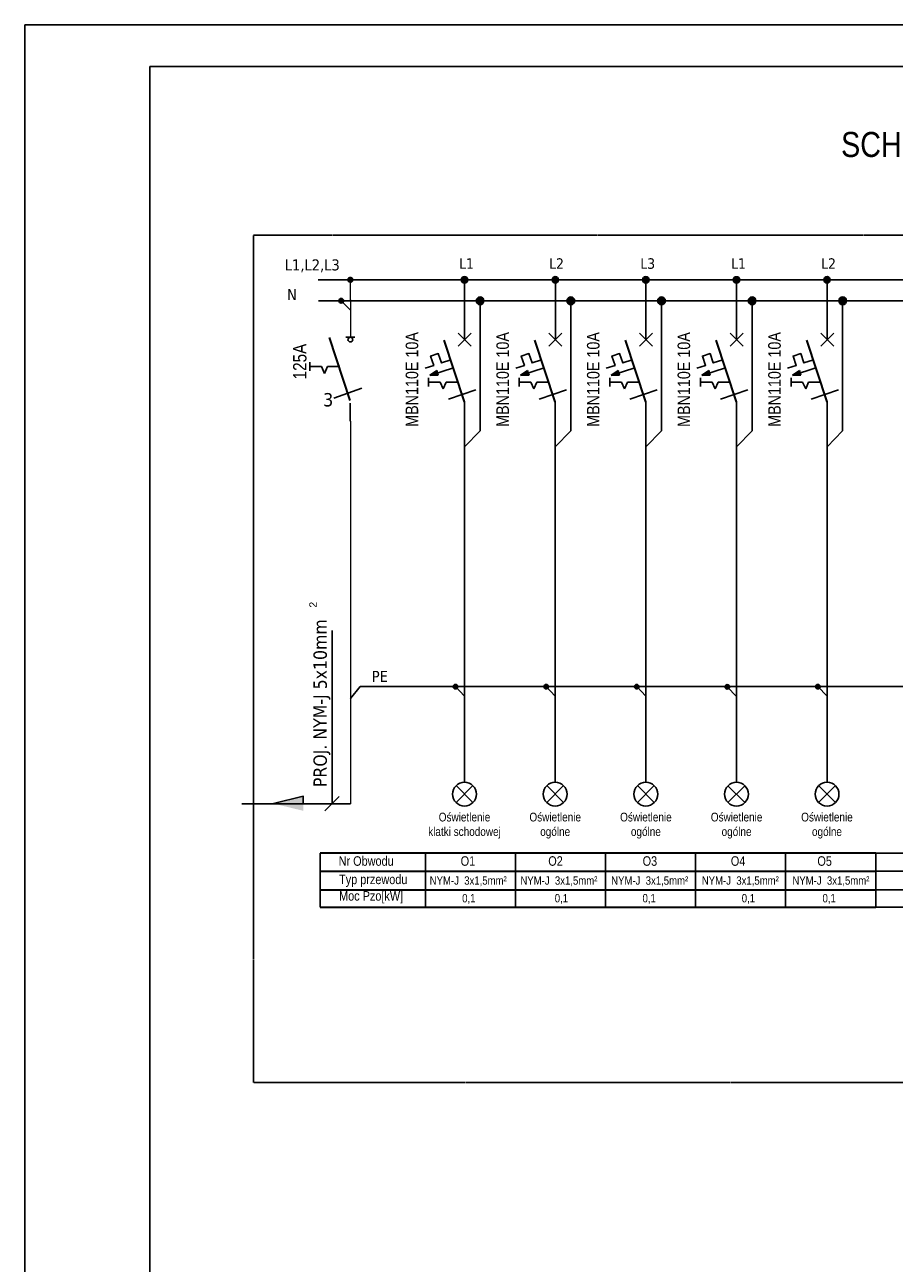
# Model space of a CAD drawing. Header units: millimetres. Extents: x 304 to 148940, y -18 to 215742.
# Tile 17 of 33: x 57120 to 67540, y 126296 to 141146. Entities that reach past the tile are written whole.
import ezdxf

# ---------------------------------------------------------------- set-up
doc = ezdxf.new("R2010")
doc.units = ezdxf.units.MM
doc.linetypes.add('1', pattern=[8, 4, -4])
doc.layers.add('CP_LINENORM', color=251, linetype='Continuous', lineweight=25)
doc.layers.add('LINIE-ELEKTR.', color=1, linetype='Continuous')
doc.styles.add('Proxy_27B6', font='ARIALN.TTF', dxfattribs={"height": 3})
doc.styles.add('Proxy_27BA', font='ARIALN.TTF', dxfattribs={"height": 3})
doc.styles.add('Proxy_27BC', font='ARIALN.TTF', dxfattribs={"height": 3})
doc.styles.get("Standard").update_dxf_attribs({"font": 'ARIALN.TTF'})
doc.styles.add('Style-Tahoma', font='ARIALN.TTF')
doc.styles.add('tahoma', font='ARIALN.TTF')

# ---------------------------------------------------------------- blocks, each defined once
blk = doc.blocks.new('OŚWIETLENIE')
for points in [[(9.5, -22.9), (-9.5, -3.9)], [(-9.5, -22.9), (9.5, -3.9)]]:
    blk.add_lwpolyline(points)
blk.add_circle((0, -13.4), 13.4)
blk = doc.blocks.new('WYŁĄCZNIK INSTALACYJNY 1F')
blk.add_hatch(color=256).paths.add_polyline_path([(-26.5, -62.8), (-33.1, -67.3), (-25.1, -67.3), (-25.8, -65)])
for points in [[(0, -33.3), (0, 0)], [(6.2, -39.6), (-6.2, -27.1)], [(6.2, -27.1), (-6.2, -39.6)], [(-37.8, -60.6), (-29.5, -57.8), (-32.5, -48.9), (-25.2, -46.5), (-22.2, -55.4), (-13.2, -52.4)], [(-34.4, -69.8), (-34.4, -77.9)], [(-10.7, -60.3), (-33.2, -67.4)], [(-26.5, -62.8), (-33.1, -67.3)], [(-25.1, -67.3), (-33.1, -67.3)], [(-25.8, -65), (-26.5, -62.8)], [(-25.1, -67.3), (-25.8, -65)], [(-34.4, -73.9), (-23.4, -73.9)], [(-23.4, -73.9), (-20.5, -80.3)], [(-17.7, -73.9), (-20.5, -80.3)], [(-17.7, -73.9), (-6.3, -73.9)], [(-15.4, -90.2), (10.7, -81)], [(-15.3, -90.2), (10.7, -81)], [(-0.1, -92.6), (-0.1, -112.7)]]:
    blk.add_lwpolyline(points)
at = {"lineweight": 30}
blk.add_lwpolyline([(-0.1, -92.6), (-19.5, -33.7)], dxfattribs=at)

msp = doc.modelspace()

# ---------------------------------------------------------------- hatches: boundary and pattern name
h = msp.add_hatch(color=256)
edge = h.paths.add_edge_path()
edge.add_arc((61022, 138088), 38.3, 0, 360)
h = msp.add_hatch(color=256)
edge = h.paths.add_edge_path()
edge.add_arc((62390, 138088), 38.3, 0, 360)
h = msp.add_hatch(color=256)
edge = h.paths.add_edge_path()
edge.add_arc((63478, 138088), 38.3, 0, 360)
h = msp.add_hatch(color=256)
edge = h.paths.add_edge_path()
edge.add_arc((64564, 138088), 38.3, 0, 360)
h = msp.add_hatch(color=256)
edge = h.paths.add_edge_path()
edge.add_arc((65650, 138087), 38.3, 0, 360)
h = msp.add_hatch(color=256)
edge = h.paths.add_edge_path()
edge.add_arc((66735, 138088), 38.3, 0, 360)
h = msp.add_hatch(color=5)
edge = h.paths.add_edge_path()
edge.add_arc((60913, 137837), 27.4, 0, 360)
h = msp.add_hatch(color=5)
edge = h.paths.add_edge_path()
edge.add_arc((60913, 137837), 27.4, 0, 360)
h = msp.add_hatch(color=5)
edge = h.paths.add_edge_path()
edge.add_arc((62577, 137836), 46.2, 0, 360)
h = msp.add_hatch(color=5)
edge = h.paths.add_edge_path()
edge.add_arc((63665, 137836), 46.2, 0, 360)
h = msp.add_hatch(color=5)
edge = h.paths.add_edge_path()
edge.add_arc((64751, 137836), 46.2, 0, 360)
h = msp.add_hatch(color=5)
edge = h.paths.add_edge_path()
edge.add_arc((65837, 137836), 46.2, 0, 360)
h = msp.add_hatch(color=5)
edge = h.paths.add_edge_path()
edge.add_arc((66922, 137836), 46.2, 0, 360)
h = msp.add_hatch(color=3)
edge = h.paths.add_edge_path()
edge.add_arc((62281, 133210), 27.4, 0, 360)
h = msp.add_hatch(color=3)
edge = h.paths.add_edge_path()
edge.add_arc((62281, 133210), 27.4, 0, 360)
h = msp.add_hatch(color=3)
edge = h.paths.add_edge_path()
edge.add_arc((63369, 133210), 27.4, 0, 360)
h = msp.add_hatch(color=3)
edge = h.paths.add_edge_path()
edge.add_arc((63369, 133210), 27.4, 0, 360)
h = msp.add_hatch(color=3)
edge = h.paths.add_edge_path()
edge.add_arc((64454, 133210), 27.4, 0, 360)
h = msp.add_hatch(color=3)
edge = h.paths.add_edge_path()
edge.add_arc((64454, 133210), 27.4, 0, 360)
h = msp.add_hatch(color=3)
edge = h.paths.add_edge_path()
edge.add_arc((65540, 133208), 27.4, 0, 360)
h = msp.add_hatch(color=3)
edge = h.paths.add_edge_path()
edge.add_arc((65540, 133208), 27.4, 0, 360)
h = msp.add_hatch(color=3)
edge = h.paths.add_edge_path()
edge.add_arc((66626, 133210), 27.4, 0, 360)
h = msp.add_hatch(color=3)
edge = h.paths.add_edge_path()
edge.add_arc((66626, 133210), 27.4, 0, 360)
msp.add_hatch(color=256).paths.add_polyline_path([(60099, 131808), (60457, 131895), (60457, 131808), (60457, 131721)])

# ---------------------------------------------------------------- linework, layer by layer
for p, q in [((60638, 138088, 108468), (104852, 138088, 108468)), ((62392, 137789, 108468), (62392, 138089, 108468)), ((63479, 137789, 108468), (63479, 138089, 108468)), ((64565, 137789, 108468), (64565, 138088, 108468)), ((65651, 137789, 108468), (65651, 138088, 108468)), ((66737, 137789, 108468), (66737, 138089, 108468))]:
    msp.add_line(p, q)
at = {"color": 5}
for p, q in [((60642, 137837, 108472), (104852, 137837, 108472)), ((62577, 136279, 108691), (62576, 137839, 108257)), ((63664, 136279, 108697), (63664, 137838, 108263)), ((64750, 136279, 108697), (64750, 137838, 108263)), ((65836, 136279, 108697), (65836, 137838, 108263)), ((66922, 136279, 108697), (66922, 137839, 108263)), ((62390, 136087, 108458), (62577, 136279, 108691)), ((63478, 136087, 108465), (63664, 136279, 108697)), ((64564, 136086, 108465), (64750, 136279, 108697)), ((65650, 136086, 108465), (65836, 136279, 108697)), ((66735, 136087, 108465), (66922, 136279, 108697))]:
    msp.add_line(p, q, dxfattribs=at)
at = {"color": 3}
msp.add_line((61139, 133210, 108341), (104612, 133210, 108341), dxfattribs=at)
at = {"color": 1}
msp.add_line((61022, 131806, 108468), (59720, 131806, 108466), dxfattribs=at)
at = {"lineweight": 30}
for p, q in [((61923, 131215, 108419), (60660, 131215, 108419)), ((63002, 131215, 108419), (61923, 131215, 108419)), ((64081, 131215, 108419), (63002, 131215, 108419)), ((65160, 131215, 108419), (64081, 131215, 108419)), ((66239, 131215, 108419), (65160, 131215, 108419)), ((67318, 131215, 108419), (66239, 131215, 108419)), ((60660, 130997, 108428), (61922, 130997, 108439)), ((61922, 130997, 108428), (63002, 130997, 108436)), ((63001, 130997, 108428), (64081, 130997, 108436)), ((64080, 130997, 108428), (65160, 130997, 108436)), ((65159, 130997, 108428), (66239, 130997, 108436)), ((66238, 130997, 108428), (67318, 130997, 108436)), ((60660, 130775, 108428), (61922, 130775, 108439)), ((61922, 130775, 108428), (63002, 130775, 108437)), ((63001, 130775, 108428), (64081, 130775, 108437)), ((64080, 130775, 108428), (65160, 130775, 108437)), ((65159, 130775, 108428), (66239, 130775, 108437)), ((66238, 130775, 108428), (67318, 130775, 108437)), ((60660, 130567, 108419), (61923, 130567, 108441)), ((61923, 130567, 108419), (63002, 130567, 108419)), ((63002, 130567, 108419), (64081, 130567, 108419)), ((64081, 130567, 108419), (65160, 130567, 108419)), ((65160, 130567, 108419), (66239, 130567, 108419)), ((66239, 130567, 108419), (67318, 130567, 108419))]:
    msp.add_line(p, q, dxfattribs=at)
at = {"linetype": '1', "elevation": 64042}
msp.add_lwpolyline([(59862, 138624), (105212, 138624), (105212, 128464), (59862, 128464)], close=True, dxfattribs=at)
at = {"color": 1, "lineweight": 15, "elevation": 108466}
for points in [[(61022, 137847), (61022, 138091)], [(61022, 137847), (61022, 137400)], [(61022, 136393), (61022, 131806)]]:
    msp.add_lwpolyline(points, dxfattribs=at)
at = {"color": 5, "lineweight": 15, "elevation": 108472}
msp.add_lwpolyline([(61022, 137837), (60913, 137837), (61022, 137722)], dxfattribs=at)
at = {"lineweight": 30, "elevation": 108466}
msp.add_lwpolyline([(61020, 136639), (60772, 137395)], dxfattribs=at)
for points, elevation in [([(61022, 137399), (60967, 137399)], 108466), ([(61077, 137399), (61022, 137399)], 108466), ([(60535, 137101), (60535, 136996)], 108466), ([(60535, 137048), (60676, 137048)], 108466), ([(60676, 137048), (60713, 136965)], 108466), ([(60749, 137048), (60713, 136965)], 108466), ([(60749, 137048), (60896, 137048)], 108466), ([(60824, 136669), (61159, 136787)], 108466), ([(60825, 136669), (61160, 136787)], 108466), ([(61020, 136391), (61020, 136609)], 108466), ([(60803, 133883), (60803, 131808)], 108470), ([(60099, 131808), (60457, 131895), (60457, 131808)], 108470), ([(60718, 131722), (60889, 131894)], 108470), ([(60660, 131215), (60660, 130567)], 108419), ([(61923, 131215), (61923, 130567)], 108419), ([(63002, 131215), (63002, 130567)], 108419), ([(64081, 131215), (64081, 130567)], 108419), ([(65160, 131215), (65160, 130567)], 108419), ([(66239, 131215), (66239, 130567)], 108419), ([(67318, 131215), (67318, 130567)], 108419), ([(67318, 131215), (67318, 130567)], 108419), ([(67318, 131215), (67318, 130567)], 108419)]:
    msp.add_lwpolyline(points, dxfattribs=dict(elevation=elevation))
at = {"color": 3, "elevation": 108341}
msp.add_lwpolyline([(61139, 133210), (61022, 133067)], dxfattribs=at)
at = {"color": 3, "lineweight": 15}
for points, elevation in [([(62390, 133210), (62281, 133210), (62390, 133095)], 108430), ([(63478, 133210), (63369, 133210), (63478, 133095)], 108413), ([(64564, 133210), (64454, 133210), (64564, 133095)], 108413), ([(65650, 133208), (65540, 133208), (65650, 133093)], 108413), ([(66735, 133210), (66626, 133210), (66735, 133095)], 108413)]:
    msp.add_lwpolyline(points, dxfattribs=dict(at, elevation=elevation))
at = {"extrusion": (0, 0.002649, 0.999996)}
for points, elevation in [([(67318, 130927), (69189, 130927)], 108766), ([(67318, 130709), (69189, 130709)], 108764), ([(67318, 130709), (69189, 130709)], 108764), ([(67318, 130487), (69189, 130487)], 108764), ([(67318, 130279), (69189, 130279)], 108764)]:
    msp.add_lwpolyline(points, dxfattribs=dict(at, elevation=elevation))
for centre, radius in [((62390, 138088, 108468), 38.3), ((62390, 138088, 108468), 38.3), ((63478, 138088, 108464), 38.3), ((63478, 138088, 108464), 38.3), ((64564, 138088, 108464), 38.3), ((64564, 138088, 108464), 38.3), ((65650, 138087, 108464), 38.3), ((65650, 138087, 108464), 38.3), ((66735, 138088, 108464), 38.3), ((66735, 138088, 108464), 38.3), ((61022, 137371, 108466), 28.5)]:
    msp.add_circle(centre, radius)
at = {"color": 5}
for centre, radius in [((60913, 137837, 108472), 27.4), ((60913, 137837, 108469), 27.4), ((62577, 137836, 108472), 46.2), ((63665, 137836, 108468), 46.2), ((64751, 137836, 108468), 46.2), ((65837, 137836, 108468), 46.2), ((66922, 137836, 108468), 46.2)]:
    msp.add_circle(centre, radius, dxfattribs=at)
at = {"color": 3}
for centre in [(62281, 133210, 108427), (62281, 133210, 108430), (63369, 133210, 108410), (63369, 133210, 108413), (64454, 133210, 108410), (64454, 133210, 108413), (65540, 133208, 108410), (65540, 133208, 108413), (66626, 133210, 108410), (66626, 133210, 108413)]:
    msp.add_circle(centre, 27.4, dxfattribs=at)
at = {"layer": 'CP_LINENORM', "linetype": 'Continuous'}
for q in [(57120, 111446, 108468), (106987, 141146, 108468)]:
    msp.add_line((57120, 141146, 108468), q, dxfattribs=at)
at = {"layer": 'CP_LINENORM'}
for p, q in [((58620, 140646, 108468), (58620, 111946, 108468)), ((106487, 140646, 108468), (58620, 140646, 108468))]:
    msp.add_line(p, q, dxfattribs=at)
at = {"layer": 'LINIE-ELEKTR.'}
for p, q in [((62390, 136372, 108468), (62390, 132064, 108416)), ((63478, 136372, 108468), (63478, 132064, 108416)), ((64564, 136372, 108468), (64564, 132064, 108416)), ((65650, 136372, 108468), (65650, 132063, 108416)), ((66735, 136372, 108468), (66736, 132064, 108416))]:
    msp.add_line(p, q, dxfattribs=at)

# ---------------------------------------------------------------- block references
at = {"xscale": 12.57396522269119, "yscale": 12.57396522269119, "zscale": 12.57396522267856}
for p in [(62392, 137789, 108468), (63479, 137789, 108468), (64565, 137789, 108468), (65651, 137789, 108468), (66737, 137789, 108468)]:
    msp.add_blockref('WYŁĄCZNIK INSTALACYJNY 1F', p, dxfattribs=at)
at = {"lineweight": 15, "xscale": 10.65452955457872, "yscale": 10.65452955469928, "zscale": 10.65452955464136}
for p in [(62390, 132064, 108398), (63477, 132064, 108398), (64563, 132064, 108398), (65649, 132063, 108398), (66735, 132064, 108398)]:
    msp.add_blockref('OŚWIETLENIE', p, dxfattribs=at)

# ---------------------------------------------------------------- texts
for s, style, p in [('Nr Obwodu', 'Proxy_27BC', (60882, 131062, 108415)), ('O1', 'Proxy_27B6', (62344, 131062, 108415)), ('O2', 'Proxy_27B6', (63394, 131062, 108415)), ('O3', 'Proxy_27B6', (64525, 131062, 108415)), ('O4', 'Proxy_27B6', (65582, 131062, 108416)), ('O5', 'Proxy_27B6', (66619, 131062, 108417)), ('Typ przewodu', 'Proxy_27BA', (60887, 130842, 108416)), ('Moc Pzo[kW]', 'Proxy_27BA', (60887, 130644, 108416))]:
    msp.add_text(s, height=113.8, dxfattribs=dict(style=style)).set_placement(p)
at = {"attachment_point": 2, "style": 'Style-Tahoma'}
for s, insert, char_height, width in [('UKŁAD PRACY SIECI TN-S\\PSCHEMAT JEDNOKRESKOWY PROJ.\\C7; OBWODÓW RG3', (71333, 140361, 62179), 300, 22659.44), ('Oświetlenie\\Pklatki schodowej', (62390, 131698, 108398), 104.39, 1506.93), ('Oświetlenie\\Pogólne', (63477, 131698, 108398), 104.39, 1506.93), ('Oświetlenie\\Pogólne', (64564, 131698, 108395), 104.39, 1506.93), ('Oświetlenie\\Pogólne', (65651, 131698, 108395), 104.39, 1506.93), ('Oświetlenie\\Pogólne', (66734, 131698, 108395), 104.39, 1506.93)]:
    msp.add_mtext(s, dxfattribs=dict(at, insert=insert, char_height=char_height, width=width))
at = {"attachment_point": 1}
for s, insert, char_height, width in [('{\\fTahoma|b0|i0|c0|p34;L1,L2,L3}', (60236, 138333, 108464), 132.56, 674), ('\\fTahoma|b0|i0|c0|p34;L\\fTahoma|b0|i0|c238|p34;1', (62326, 138346, 62179), 126, 813.48), ('\\fTahoma|b0|i0|c0|p34;L\\fTahoma|b0|i0|c238|p34;2', (63404, 138346, 62179), 126, 813.48), ('\\fTahoma|b0|i0|c0|p34;L\\fTahoma|b0|i0|c238|p34;3', (64497, 138346, 62179), 126, 813.48), ('\\fTahoma|b0|i0|c0|p34;L\\fTahoma|b0|i0|c238|p34;1', (65586, 138346, 62179), 126, 813.48), ('\\fTahoma|b0|i0|c0|p34;L\\fTahoma|b0|i0|c238|p34;2', (66664, 138346, 62179), 126, 813.48), ('{\\fTahoma|b0|i0|c0|p34;N}', (60263, 137978, 108466), 132.56, 541.46), ('\\fTahoma|b0|i0|c238|p34;3', (60697, 136730, 108464), 160, 653.51), ('\\fTahoma|b0|i0|c0|p34;PE', (61279, 133399, 108468), 132.56, 541.46), ('NYM-J  3x1,5mm²', (61973, 130935, 108419), 100, 1887.75), ('NYM-J  3x1,5mm²', (63060, 130935, 108419), 100, 1887.75), ('NYM-J  3x1,5mm²', (64148, 130935, 108419), 100, 1887.75), ('NYM-J  3x1,5mm²', (65234, 130935, 108419), 100, 1887.75), ('NYM-J  3x1,5mm²', (66320, 130935, 108419), 100, 1887.75), ('0,1', (62362, 130723, 62149), 100, 1887.75), ('0,1', (63472, 130723, 62149), 100, 1887.75), ('0,1', (64524, 130723, 62149), 100, 1887.75), ('0,1', (65713, 130723, 62149), 100, 1887.75), ('0,1', (66681, 130723, 62149), 100, 1887.75)]:
    msp.add_mtext(s, dxfattribs=dict(at, insert=insert, char_height=char_height, width=width))
at = {"rotation": 90}
for s, insert, char_height, width, attachment_point in [('MBN110E 10A', (61761, 136893, 62179), 150, 1495.28, 5), ('MBN110E 10A', (62848, 136893, 62179), 150, 1495.28, 5), ('MBN110E 10A', (63934, 136893, 62179), 150, 1495.28, 5), ('MBN110E 10A', (65020, 136892, 62179), 150, 1495.28, 5), ('MBN110E 10A', (66106, 136893, 62179), 150, 1495.28, 5), ('{\\fArial|b0|i0|c238|p34;2}', (60530, 134157, 108468), 90, 1825.79, 1), ('\\fTahoma|b0|i0|c0|p34;PROJ. NYM-J \\fTahoma|b0|i0|c238|p34;5\\fTahoma|b0|i0|c0|p34;x10mm', (60580, 132005, 108474), 160, 2263.47, 1)]:
    msp.add_mtext(s, dxfattribs=dict(at, insert=insert, char_height=char_height, width=width, attachment_point=attachment_point))
at = {"insert": (60336, 137082, 108459), "char_height": 160, "width": 1294.23, "attachment_point": 2, "rotation": 90, "style": 'tahoma'}
msp.add_mtext(' 125A ', dxfattribs=at)

doc.saveas('drawing.dxf')
